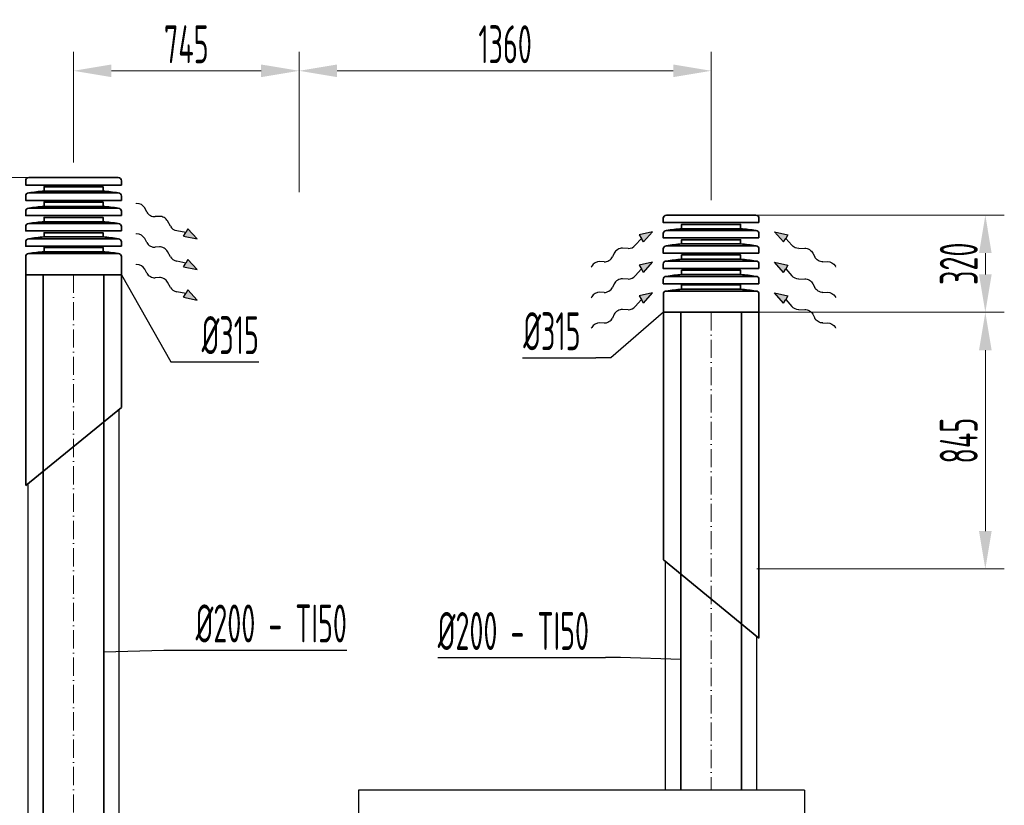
# Model space of a CAD drawing. Header units: millimetres. Extents: x 7400 to 85045, y 24168 to 123018.
# Tile 43 of 79: x 11172 to 14416, y 120289 to 122877. Entities that reach past the tile are written whole.
import ezdxf

# ---------------------------------------------------------------- set-up
doc = ezdxf.new("R2010")
doc.units = ezdxf.units.MM
doc.linetypes.add('ACAD_ISO10W100', pattern=[18, 12, -3, 0, -3])
doc.linetypes.add('phl_thick', pattern=[0])
for name, color, linetype, lineweight in [('UT_KOTY - DIMENZE', 7, 'Continuous', 5), ('VZT_09 ODA (SÁNÍ) - OBRYS', 3, 'Continuous', 35), ('VZT_0C ODA (SÁNÍ)', 3, 'Continuous', 35), ('VZT_0D EHA (VÝFUK)', 14, 'Continuous', 35), ('VZT_10 ODA (SÁNÍ) - OSA', 3, 'ACAD_ISO10W100', 5), ('VZT_13 EHA (VÝFUK) - OBRYS', 14, 'Continuous', 35), ('VZT_14 EHA (VÝFUK) - OSA', 14, 'ACAD_ISO10W100', 5), ('VZT_30 DISTRIBUČNÍ PRVKY - OBRYS', 1, 'Continuous', 35), ('VZT_50 POPIS - OBECNE', 7, 'Continuous', 13), ('VZT_60_KOTY - DIMENZE', 7, 'Continuous', 5)]:
    doc.layers.add(name, color=color, linetype=linetype, lineweight=lineweight)
doc.layers.add('VZT_IZOLACE - TEPELNÁ', color=6, linetype='IZOLACE TEPELNA')
doc.styles.add('EVORA_125', font='isocp.shx', dxfattribs={"width": 0.6, "height": 125})
doc.styles.add('ISOCP 2.5', font='isocp.shx', dxfattribs={"width": 0.6, "height": 2.5})
doc.styles.get("Standard").update_dxf_attribs({"font": 'arial.ttf'})
doc.linetypes.add('IZOLACE TEPELNA', pattern='A,12.7,-1.5,["T",Standard,S=2.54,R=0,X=0,Y=-1.27],-3', length=17.2)

msp = doc.modelspace()

# ---------------------------------------------------------------- linework, layer by layer
at = {"color": 8}
for p, q in [((12288.6, 120338.1), (12288.6, 119867.8)), ((13757.9, 120338.1), (12288.6, 120338.1)), ((13757.9, 120338.1), (13757.9, 119468))]:
    msp.add_line(p, q, dxfattribs=at)
at = {"layer": 'UT_KOTY - DIMENZE'}
for p, q in [((11349.2, 122406.7), (11349.2, 122771.1)), ((12092.3, 122308.9), (12092.3, 122771.1)), ((12092.3, 122396.2), (12092.3, 122771.1)), ((13449.9, 122282.9), (13449.9, 122771.1)), ((11967.3, 122708.6), (11474.2, 122708.6)), ((13324.9, 122708.6), (12217.3, 122708.6)), ((11299.2, 122356.7), (10338.1, 122356.7)), ((13499.9, 122232.9), (14415.8, 122232.9)), ((14353.3, 122037.9), (14353.3, 122107.9)), ((13342.4, 121912.9), (14415.8, 121912.9)), ((13499.9, 121912.9), (14415.8, 121912.9)), ((14353.3, 121192.4), (14353.3, 121787.9)), ((13599.9, 121067.4), (14415.8, 121067.4))]:
    msp.add_line(p, q, dxfattribs=at)
for points in [[(11474.2, 122729.4), (11474.2, 122687.8), (11349.2, 122708.6)], [(11967.3, 122729.4), (11967.3, 122687.8), (12092.3, 122708.6)], [(12217.3, 122729.4), (12217.3, 122687.8), (12092.3, 122708.6)], [(13324.9, 122729.4), (13324.9, 122687.8), (13449.9, 122708.6)], [(14332.5, 122107.9), (14374.1, 122107.9), (14353.3, 122232.9)], [(14332.5, 122037.9), (14374.1, 122037.9), (14353.3, 121912.9)], [(14332.5, 121787.9), (14374.1, 121787.9), (14353.3, 121912.9)], [(14332.5, 121192.4), (14374.1, 121192.4), (14353.3, 121067.4)]]:
    msp.add_solid(points, dxfattribs=at)
at = {"layer": 'VZT_09 ODA (SÁNÍ) - OBRYS'}
for points in [[(13349.9, 120338.1), (13349.9, 121912.9)], [(13549.9, 120338.1), (13549.9, 121912.9)]]:
    msp.add_lwpolyline(points, dxfattribs=at)
at = {"layer": 'VZT_0C ODA (SÁNÍ)'}
for p, q in [((13292.4, 121912.9), (13292.4, 121097.1)), ((13607.4, 121912.9), (13607.4, 120839.6)), ((13292.4, 121097.1), (13607.4, 120839.6))]:
    msp.add_line(p, q, dxfattribs=at)
at = {"layer": 'VZT_0D EHA (VÝFUK)'}
for p, q in [((11191.7, 122036.7), (11191.7, 121341.9)), ((11506.7, 122036.7), (11506.7, 121599.4)), ((11506.7, 121599.4), (11191.7, 121341.9))]:
    msp.add_line(p, q, dxfattribs=at)
at = {"layer": 'VZT_10 ODA (SÁNÍ) - OSA', "ltscale": 5}
msp.add_lwpolyline([(13449.9, 121912.9), (13449.9, 120338.1)], dxfattribs=at)
at = {"layer": 'VZT_13 EHA (VÝFUK) - OBRYS'}
for points in [[(11249.2, 119862.6), (11249.2, 122036.7)], [(11449.2, 119862.6), (11449.2, 122036.7)]]:
    msp.add_lwpolyline(points, dxfattribs=at)
at = {"layer": 'VZT_14 EHA (VÝFUK) - OSA', "ltscale": 5}
msp.add_lwpolyline([(11349.2, 122036.7), (11349.2, 119862.6)], dxfattribs=at)
at = {"layer": 'VZT_30 DISTRIBUČNÍ PRVKY - OBRYS', "linetype": 'phl_thick'}
for points in [[(11506.8, 122332.2), (11506.8, 122346.5, 0.414214), (11496.7, 122356.7), (11201.6, 122356.7, 0.414214), (11191.5, 122346.5), (11191.5, 122332.2)], [(11506.8, 122281.8), (11506.8, 122296.1, 0.414214), (11496.7, 122306.3), (11201.6, 122306.3, 0.414214), (11191.5, 122296.1), (11191.5, 122281.8)], [(11506.8, 122231.4), (11506.8, 122245.7, 0.414214), (11496.7, 122255.9), (11201.6, 122255.9, 0.414214), (11191.5, 122245.7), (11191.5, 122231.4)], [(11506.8, 122181), (11506.8, 122195.3, 0.414214), (11496.7, 122205.5), (11201.6, 122205.5, 0.414214), (11191.5, 122195.3), (11191.5, 122181)], [(13607.5, 122208.4), (13607.5, 122222.8, 0.414214), (13597.4, 122232.9), (13302.3, 122232.9, 0.414214), (13292.2, 122222.8), (13292.2, 122208.4)], [(13607.5, 122158.1), (13607.5, 122172.4, 0.414214), (13597.4, 122182.5), (13302.3, 122182.5, 0.414214), (13292.2, 122172.4), (13292.2, 122158.1)], [(11506.8, 122130.6), (11506.8, 122144.9, 0.414214), (11496.7, 122155.1), (11201.6, 122155.1, 0.414214), (11191.5, 122144.9), (11191.5, 122130.6)], [(13607.5, 122107.6), (13607.5, 122122, 0.414214), (13597.4, 122132.1), (13302.3, 122132.1, 0.414214), (13292.2, 122122), (13292.2, 122107.6)], [(13607.5, 122057.2), (13607.5, 122071.6, 0.414214), (13597.4, 122081.7), (13302.3, 122081.7, 0.414214), (13292.2, 122071.6), (13292.2, 122057.2)], [(13607.5, 122006.8), (13607.5, 122021.2, 0.414214), (13597.4, 122031.3), (13302.3, 122031.3, 0.414214), (13292.2, 122021.2), (13292.2, 122006.8)]]:
    msp.add_lwpolyline(points, format="xyb", close=True, dxfattribs=at)
for points in [[(11446.4, 122312.3), (11446.4, 122326.4), (11251.9, 122326.4), (11251.9, 122312.3)], [(11446.4, 122261.9), (11446.4, 122276), (11251.9, 122276), (11251.9, 122261.9)], [(11446.4, 122211.5), (11446.4, 122225.6), (11251.9, 122225.6), (11251.9, 122211.5)], [(13547.1, 122188.5), (13547.1, 122202.6), (13352.6, 122202.6), (13352.6, 122188.5)], [(11446.4, 122161.1), (11446.4, 122175.2), (11251.9, 122175.2), (11251.9, 122161.1)], [(13547.1, 122138.1), (13547.1, 122152.2), (13352.6, 122152.2), (13352.6, 122138.1)], [(11252, 122112.7), (11252, 122126.8), (11446.3, 122126.8), (11446.3, 122112.7)], [(13547.1, 122087.7), (13547.1, 122101.8), (13352.6, 122101.8), (13352.6, 122087.7)], [(13547.1, 122037.3), (13547.1, 122051.4), (13352.6, 122051.4), (13352.6, 122037.3)], [(13352.7, 121988.9), (13352.7, 122003), (13547, 122003), (13547, 121988.9)]]:
    msp.add_lwpolyline(points, close=True, dxfattribs=at)
for points in [[(11506.7, 122096.5), (11506.7, 122036.7), (11191.7, 122036.7), (11191.7, 122096.5, -0.414214), (11201.8, 122106.7), (11496.5, 122106.7, -0.414214), (11506.7, 122096.5)], [(13607.4, 121972.8), (13607.4, 121912.9), (13292.4, 121912.9), (13292.4, 121972.8, -0.414214), (13302.5, 121982.9), (13597.2, 121982.9, -0.414214), (13607.4, 121972.8)]]:
    msp.add_lwpolyline(points, format="xyb", dxfattribs=at)
for centre, start, end in [((11305.8, 121649.8), 94.6512, 99.003), ((11392.5, 121649.8), 80.997, 85.3488), ((11305.8, 121599.4), 94.6512, 99.003), ((11392.5, 121599.4), 80.997, 85.3488), ((11305.8, 121549), 94.6512, 99.003), ((11392.5, 121549), 80.997, 85.3488), ((13406.5, 121526), 94.6512, 99.003), ((13493.2, 121526), 80.997, 85.3488), ((11305.8, 121498.6), 94.6512, 99.003), ((11392.5, 121498.6), 80.997, 85.3488), ((13406.5, 121475.6), 94.6512, 99.003), ((13493.2, 121475.6), 80.997, 85.3488), ((11305.9, 121450.2), 94.6512, 99.003), ((11392.4, 121450.2), 80.997, 85.3488), ((13406.5, 121425.2), 94.6512, 99.003), ((13493.2, 121425.2), 80.997, 85.3488), ((13406.5, 121374.8), 94.6512, 99.003), ((13493.2, 121374.8), 80.997, 85.3488), ((13406.6, 121326.4), 94.6512, 99.003), ((13493.1, 121326.4), 80.997, 85.3488)]:
    msp.add_arc(centre, 664.7, start, end, dxfattribs=at)
at = {"layer": 'VZT_50 POPIS - OBECNE'}
for p, q in [((11557.5, 122271.9), (11553.9, 122271.9)), ((11557.5, 122171.1), (11553.9, 122171.1)), ((11557.5, 122070.3), (11553.9, 122070.3)), ((13056.4, 122064.9), (13054.7, 122061.8)), ((13859.3, 122064.9), (13861.1, 122061.8)), ((13056.4, 121964.2), (13054.7, 121961)), ((13859.3, 121964.2), (13861.1, 121961)), ((13056.4, 121863.3), (13054.7, 121860.2)), ((13859.3, 121863.3), (13861.1, 121860.2))]:
    msp.add_line(p, q, dxfattribs=at)
at = {"layer": 'VZT_50 POPIS - OBECNE', "color": 0, "lineweight": -2}
for p, q in [((11590.7, 122243.2), (11583.6, 122256.7)), ((11632.1, 122229), (11617.8, 122228.1)), ((11668.2, 122196.6), (11659.1, 122213.9)), ((11718.7, 122176), (11689.1, 122181.9)), ((11711.9, 122163.9), (11718.7, 122176)), ((11725.6, 122188.2), (11718.7, 122176)), ((11756.3, 122155), (11725.6, 122188.2)), ((13257, 122178.6), (13212.9, 122168.6)), ((13212.9, 122168.6), (13220.1, 122156.6)), ((13227.2, 122144.6), (13257, 122178.6)), ((13658.8, 122178.6), (13702.8, 122168.6)), ((13688.6, 122144.6), (13658.8, 122178.6)), ((13702.8, 122168.6), (13695.7, 122156.6)), ((11590.7, 122142.4), (11583.6, 122156)), ((11711.9, 122163.9), (11756.3, 122155)), ((13220.1, 122156.6), (13200.1, 122133.9)), ((13227.2, 122144.6), (13220.1, 122156.6)), ((13688.6, 122144.6), (13695.7, 122156.6)), ((13695.7, 122156.6), (13715.6, 122133.9)), ((11632.1, 122128.2), (11617.8, 122127.3)), ((11668.2, 122095.8), (11659.1, 122113.1)), ((13130.9, 122108), (13124.5, 122095.2)), ((13177, 122123.1), (13157.5, 122123.9)), ((13738.8, 122123.1), (13758.3, 122123.9)), ((13784.9, 122108), (13791.3, 122095.2)), ((11718.7, 122075.2), (11689.1, 122081.1)), ((11711.9, 122063.1), (11718.7, 122075.2)), ((11725.6, 122087.4), (11718.7, 122075.2)), ((11756.3, 122054.2), (11725.6, 122087.4)), ((13097.9, 122079.3), (13082.6, 122079.9)), ((13257, 122077.8), (13212.9, 122067.8)), ((13227.2, 122043.8), (13257, 122077.8)), ((13658.8, 122077.8), (13702.8, 122067.8)), ((13688.6, 122043.8), (13658.8, 122077.8)), ((13817.9, 122079.3), (13833.2, 122079.9)), ((11590.7, 122041.6), (11583.6, 122055.1)), ((11711.9, 122063.1), (11756.3, 122054.2)), ((13220.1, 122055.8), (13200.1, 122033.1)), ((13212.9, 122067.8), (13220.1, 122055.8)), ((13227.2, 122043.8), (13220.1, 122055.8)), ((13688.6, 122043.8), (13695.7, 122055.8)), ((13702.8, 122067.8), (13695.7, 122055.8)), ((13695.7, 122055.8), (13715.6, 122033.1)), ((11632.1, 122027.4), (11617.8, 122026.5)), ((11668.2, 121995), (11659.1, 122012.3)), ((13130.9, 122007.3), (13124.5, 121994.4)), ((13177, 122022.3), (13157.5, 122023.1)), ((13738.8, 122022.3), (13758.3, 122023.1)), ((13784.9, 122007.3), (13791.3, 121994.4)), ((11718.7, 121974.4), (11689.1, 121980.3)), ((11711.9, 121962.3), (11718.7, 121974.4)), ((11725.6, 121986.6), (11718.7, 121974.4)), ((11756.3, 121953.4), (11725.6, 121986.6)), ((13097.9, 121978.5), (13082.6, 121979.1)), ((13257, 121977), (13212.9, 121967)), ((13227.2, 121943), (13257, 121977)), ((13658.8, 121977), (13702.8, 121967)), ((13688.6, 121943), (13658.8, 121977)), ((13817.9, 121978.5), (13833.2, 121979.1)), ((11711.9, 121962.3), (11756.3, 121953.4)), ((13220.1, 121955), (13200.1, 121932.3)), ((13212.9, 121967), (13220.1, 121955)), ((13227.2, 121943), (13220.1, 121955)), ((13688.6, 121943), (13695.7, 121955)), ((13702.8, 121967), (13695.7, 121955)), ((13695.7, 121955), (13715.6, 121932.3)), ((13177, 121921.5), (13157.5, 121922.3)), ((13738.8, 121921.5), (13758.3, 121922.3)), ((13097.9, 121877.7), (13082.6, 121878.3)), ((13130.9, 121906.4), (13124.5, 121893.6)), ((13784.9, 121906.4), (13791.3, 121893.6)), ((13817.9, 121877.7), (13833.2, 121878.3))]:
    msp.add_line(p, q, dxfattribs=at)
for centre, major_axis, start_param, end_param in [((11565.5, 122256.2), (18.8, -10.5), 0.766537, 2.320574), ((11608.8, 122243.8), (18.8, -10.5), 3.908129, 5.516649), ((11641, 122213.3), (18.8, -10.5), 0.766537, 2.375056), ((11565.5, 122155.4), (18.8, -10.5), 0.766537, 2.320574), ((11686.3, 122197.2), (18.8, -10.5), 3.908129, 5.191299), ((11608.8, 122143), (18.8, -10.5), 3.908129, 5.516649), ((11641, 122112.5), (18.8, -10.5), 0.766537, 2.375056), ((13148.9, 122108), (18.5, 11), 0.766537, 2.375056), ((13185.5, 122139.1), (18.5, 11), 3.908129, 5.191299), ((11686.3, 122096.4), (18.8, -10.5), 3.908129, 5.191299), ((13074, 122064), (18.5, 11), 0.766537, 2.320574), ((13106.4, 122095.3), (18.5, 11), 3.908129, 5.516649), ((11565.5, 122054.6), (18.8, -10.5), 0.766537, 2.320574), ((11608.8, 122042.2), (18.8, -10.5), 3.908129, 5.516649), ((11641, 122011.7), (18.8, -10.5), 0.766537, 2.375056), ((13148.9, 122007.2), (18.5, 11), 0.766537, 2.375056), ((13185.5, 122038.3), (18.5, 11), 3.908129, 5.191299), ((11686.3, 121995.6), (18.8, -10.5), 3.908129, 5.191299), ((13074, 121963.2), (18.5, 11), 0.766537, 2.320574), ((13106.4, 121994.5), (18.5, 11), 3.908129, 5.516649), ((13148.9, 121906.4), (18.5, 11), 0.766537, 2.375056), ((13185.5, 121937.5), (18.5, 11), 3.908129, 5.191299), ((13074, 121862.4), (18.5, 11), 0.766537, 2.320574), ((13106.4, 121893.7), (18.5, 11), 3.908129, 5.516649)]:
    msp.add_ellipse(centre, major_axis=major_axis, ratio=0.625, start_param=start_param, end_param=end_param, dxfattribs=at)
at = {"layer": 'VZT_50 POPIS - OBECNE', "color": 0, "lineweight": -2, "extrusion": (0, 0, -1)}
for centre, start_param, end_param in [((13730.3, 122139.1), 3.908129, 5.191299), ((13766.8, 122108), 0.766537, 2.375056), ((13809.3, 122095.3), 3.908129, 5.516649), ((13841.7, 122064), 0.766537, 2.320574), ((13730.3, 122038.3), 3.908129, 5.191299), ((13766.8, 122007.2), 0.766537, 2.375056), ((13809.3, 121994.5), 3.908129, 5.516649), ((13841.7, 121963.2), 0.766537, 2.320574), ((13730.3, 121937.5), 3.908129, 5.191299), ((13766.8, 121906.4), 0.766537, 2.375056), ((13809.3, 121893.7), 3.908129, 5.516649), ((13841.7, 121862.4), 0.766537, 2.320574)]:
    msp.add_ellipse(centre, major_axis=(-18.5, 11), ratio=0.625, start_param=start_param, end_param=end_param, dxfattribs=at)
at = {"layer": 'VZT_50 POPIS - OBECNE', "color": 0, "lineweight": -2}
for points in [[(11711.9, 122163.9), (11725.6, 122188.2), (11756.3, 122155)], [(13227.2, 122144.6), (13212.9, 122168.6), (13257, 122178.6)], [(13688.6, 122144.6), (13702.8, 122168.6), (13658.8, 122178.6)], [(11711.9, 122063.1), (11725.6, 122087.4), (11756.3, 122054.2)], [(13227.2, 122043.8), (13212.9, 122067.8), (13257, 122077.8)], [(13688.6, 122043.8), (13702.8, 122067.8), (13658.8, 122077.8)], [(11711.9, 121962.3), (11725.6, 121986.6), (11756.3, 121953.4)], [(13227.2, 121943), (13212.9, 121967), (13257, 121977)], [(13688.6, 121943), (13702.8, 121967), (13658.8, 121977)]]:
    msp.add_solid(points, dxfattribs=at)
at = {"layer": 'VZT_60_KOTY - DIMENZE', "linetype": 'ByBlock', "lineweight": -2}
for p, q in [((11669.3, 121750.1), (11719.3, 121750.1)), ((13119.5, 121763.1), (13069.5, 121763.1)), ((11647.2, 120800.2), (11697.2, 120800.2)), ((13151.8, 120775.4), (13101.8, 120775.4))]:
    msp.add_line(p, q, dxfattribs=at)
for points in [[(11506.7, 122036.7), (11669.3, 121750.1)], [(13292.4, 121912.9), (13119.5, 121763.1)], [(11719.3, 121750.1), (11959.9, 121750.1)], [(12828.8, 121763.1), (13069.5, 121763.1)], [(11449.2, 120794.2), (11647.2, 120800.2)], [(11697.2, 120800.2), (12249.8, 120800.2)], [(12549.2, 120775.4), (13101.8, 120775.4)], [(13349.9, 120769.4), (13151.8, 120775.4)]]:
    msp.add_lwpolyline(points, dxfattribs=at)
at = {"layer": 'VZT_IZOLACE - TEPELNÁ', "ltscale": 0.5}
for p, q in [((11499.2, 119887.5), (11499.2, 121593.2)), ((11199.2, 119525.6), (11199.2, 121348)), ((13299.9, 120338.1), (13299.9, 121090.9)), ((13599.9, 120338.1), (13599.9, 120845.7))]:
    msp.add_line(p, q, dxfattribs=at)

# ---------------------------------------------------------------- texts
at = {"layer": 'UT_KOTY - DIMENZE', "insert": (11720.7, 122796.1), "char_height": 125, "width": 2.701, "attachment_point": 5, "style": 'ISOCP 2.5'}
msp.add_mtext('745', dxfattribs=at)
at = {"layer": 'UT_KOTY - DIMENZE', "insert": (12771.1, 122796.1), "char_height": 125, "attachment_point": 5, "style": 'ISOCP 2.5'}
msp.add_mtext('1360', dxfattribs=at)
at = {"layer": 'UT_KOTY - DIMENZE', "char_height": 125, "width": 3.939, "attachment_point": 5, "rotation": 90, "style": 'ISOCP 2.5'}
for s, insert in [('320', (14265.8, 122072.9)), ('845', (14265.8, 121490.1))]:
    msp.add_mtext(s, dxfattribs=dict(at, insert=insert))
at = {"layer": 'VZT_60_KOTY - DIMENZE', "linetype": 'phl_thick', "char_height": 125, "attachment_point": 3, "style": 'EVORA_125'}
for insert in [(13019.5, 121913.1), (11959.9, 121900.1)]:
    msp.add_mtext('%%C315', dxfattribs=dict(at, insert=insert))
at = {"layer": 'VZT_60_KOTY - DIMENZE', "linetype": 'phl_thick', "char_height": 125, "width": 645.661, "style": 'EVORA_125'}
for insert, attachment_point in [((12249.8, 120950.2), 3), ((12549.2, 120925.4), 1)]:
    msp.add_mtext('%%C200 - TI50', dxfattribs=dict(at, insert=insert, attachment_point=attachment_point))

doc.saveas('drawing.dxf')
